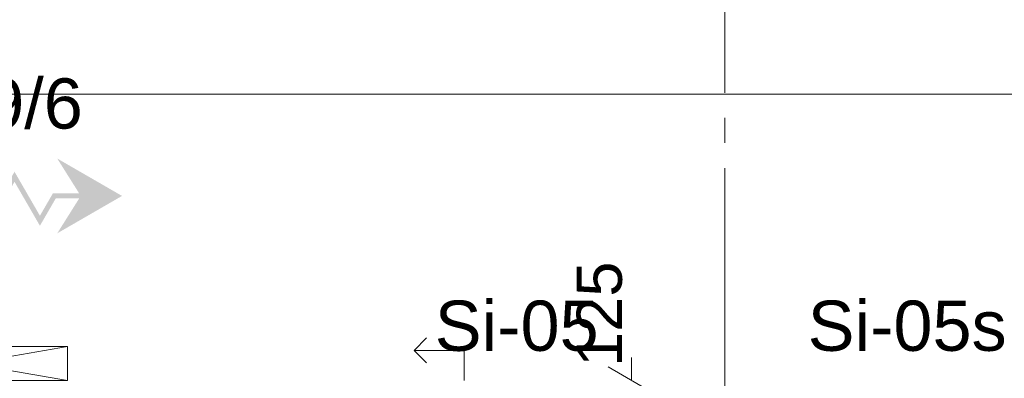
# Model space of a CAD drawing. Header units: millimetres. Extents: x 10 to 584, y 10 to 831.
# Tile 61 of 79: x 338 to 377, y 633 to 647. Entities that reach past the tile are written whole.
import ezdxf
from ezdxf.xclip import XClip

# ---------------------------------------------------------------- set-up
doc = ezdxf.new("R2010")
doc.units = ezdxf.units.MM
doc.header["$MEASUREMENT"] = 0
doc.header["$XCLIPFRAME"] = 0
doc.linetypes.add('B0204', pattern=[13, 10, -1, 1, -1])
for name, color, linetype in [('22 NC Binnenwanden Deuren', 7, 'Continuous'), ('22 NC Binnenwanden Deurlabels', 7, 'Continuous'), ('A Stramien', 7, 'Continuous'), ('Maatvoering 1_ 50_100', 7, 'Continuous'), ('Z Brandcompartimenten PLG', 7, 'Continuous'), ('Z Brandcompartimenten PLG 2D arcering', 7, 'Continuous')]:
    doc.layers.add(name, color=color, linetype=linetype)
doc.styles.add('GENERATED_STYLE_1', font='txt')

# ---------------------------------------------------------------- blocks, each defined once
blk = doc.blocks.new('Drawing_2_2', base_point=(78, 259.188))
at = {"layer": 'Z Brandcompartimenten PLG 2D arcering', "linetype": 'Continuous', "lineweight": 0, "true_color": 0x000000}
h = blk.add_hatch(color=18, dxfattribs=at)
h.paths.add_polyline_path([(333.768, 640.263, 40.148234), (333.768, 640.063), (334.032, 640.063), (334.679, 638.944), (335.708, 640.726), (336.72, 638.974), (337.732, 640.726), (338.743, 638.974), (339.372, 640.063), (340.305, 640.063), (339.432, 638.674), (342.01, 640.163), (339.432, 641.652), (340.305, 640.263), (339.257, 640.263), (338.743, 639.374), (337.732, 641.126), (336.72, 639.374), (335.708, 641.126), (334.679, 639.344), (334.148, 640.263)])
h.paths.add_polyline_path([(330.483, 638.884, -0.414214), (330.483, 641.442), (331.762, 640.163)], flags=0)
h.paths.add_polyline_path([(331.762, 640.163), (333.041, 641.442, -0.414214), (333.041, 638.884)], flags=0)
at = {"layer": '22 NC Binnenwanden Deuren', "color": 1, "linetype": 'Continuous', "lineweight": 0}
for p, q in [((353.63, 634.013), (354.13, 634.513)), ((355.63, 634.013), (353.63, 634.013)), ((353.63, 634.013), (354.13, 633.513)), ((355.63, 632.813), (355.63, 634.013))]:
    blk.add_line(p, q, dxfattribs=at)
at = {"layer": 'A Stramien', "color": 9, "linetype": 'B0204', "lineweight": 0}
blk.add_line((366, 784.271), (366, 233.204), dxfattribs=at)
at = {"layer": 'Maatvoering 1_ 50_100', "color": 1, "linetype": 'Continuous', "lineweight": 0}
for p, q in [((323.65, 644.22), (457.75, 644.22)), ((362.288, 632.813), (362.288, 633.73)), ((363.225, 632.272), (361.35, 633.354))]:
    blk.add_line(p, q, dxfattribs=at)
at = {"layer": 'Z Brandcompartimenten PLG', "color": 1, "linetype": 'Continuous', "lineweight": 0}
for p, q in [((339.836, 634.163), (331.936, 632.813)), ((331.936, 634.163), (339.836, 632.813))]:
    blk.add_line(p, q, dxfattribs=at)
at = {"layer": 'Z Brandcompartimenten PLG', "color": 1, "linetype": 'Continuous', "lineweight": 0, "flags": 128}
blk.add_lwpolyline([(331.936, 634.163), (339.836, 634.163), (339.836, 632.813), (331.936, 632.813)], close=True, dxfattribs=at)
at = {"layer": '22 NC Binnenwanden Deurlabels', "color": 2, "linetype": 'Continuous', "lineweight": 0, "char_height": 2, "attachment_point": 7, "style": 'GENERATED_STYLE_1'}
for s, insert in [('\\A1;{\\pql;\\fArial|b0|i0|c0|p38;Si-05}', (354.455, 633.966)), ('\\A1;{\\pql;\\fArial|b0|i0|c0|p38;Si-05s}', (369.295, 633.966))]:
    blk.add_mtext(s, dxfattribs=dict(at, insert=insert))
at = {"layer": 'Maatvoering 1_ 50_100', "color": 2, "linetype": 'Continuous', "lineweight": 0, "insert": (361.928, 633.355), "char_height": 1.8, "width": 4.09784, "attachment_point": 7, "rotation": 90, "style": 'GENERATED_STYLE_1'}
blk.add_mtext('\\A1;{\\pql;\\fArial|b0|i0|c0|p38;125}', dxfattribs=at)
at = {"layer": 'Z Brandcompartimenten PLG', "color": 2, "linetype": 'Continuous', "lineweight": 0, "insert": (340.449, 642.816), "char_height": 2, "attachment_point": 9, "style": 'GENERATED_STYLE_1'}
blk.add_mtext('\\A1;{\\pqr;\\fArial|b0|i0|c0|p38;25/19/6}', dxfattribs=at)

msp = doc.modelspace()

# ---------------------------------------------------------------- block references
at = {"color": 4, "linetype": 'Continuous', "lineweight": 0}
ref = msp.add_blockref('Drawing_2_2', (78, 259.188), dxfattribs=at)
XClip(ref).set_block_clipping_path([(30, 141.736842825), (586.5626696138, 806.4087291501)])

doc.saveas('drawing.dxf')
